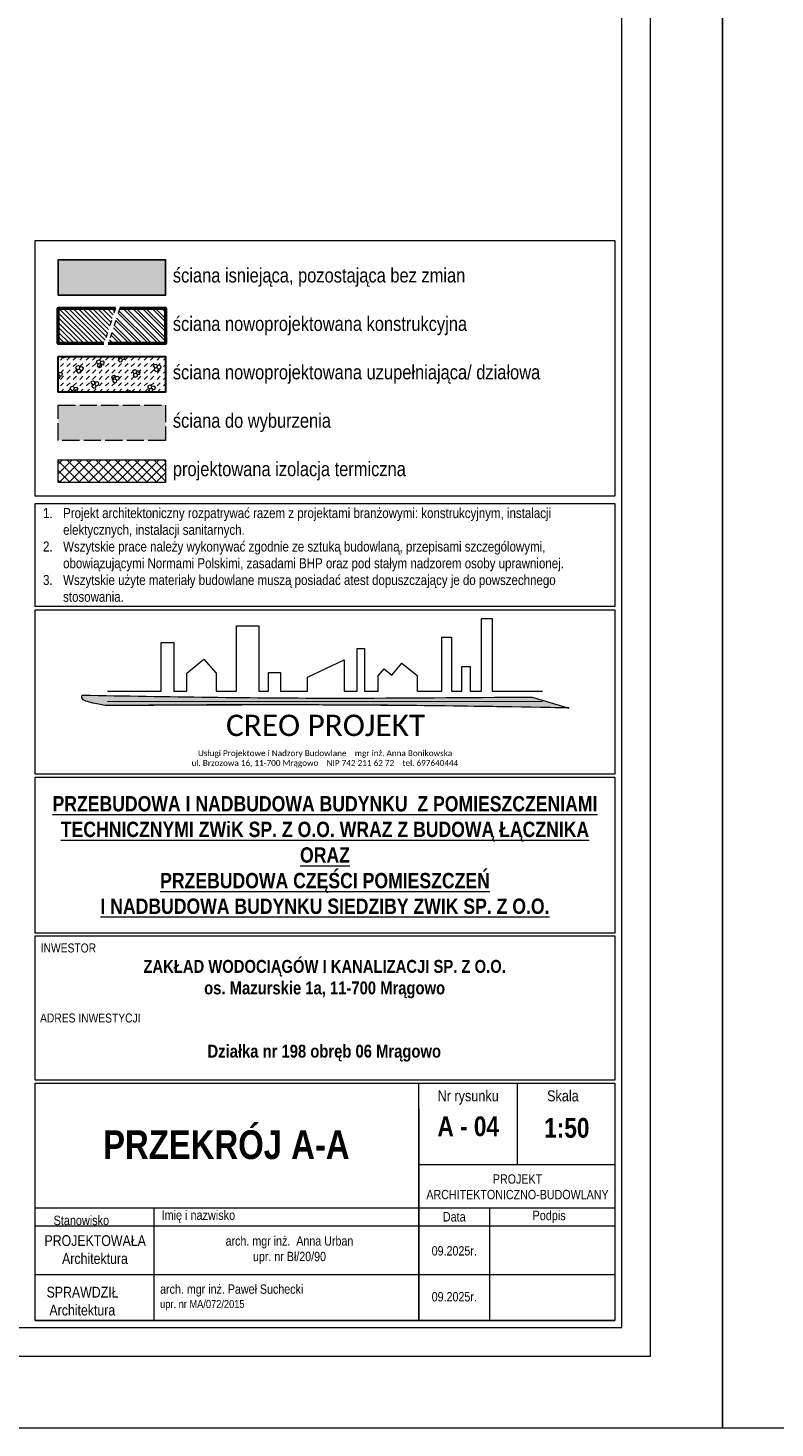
# Model space of a CAD drawing. Header units: millimetres. Extents: x 17147 to 52214, y -18116 to -4632.
# Tile 168 of 186: x 43440 to 43960, y -13916 to -12940. Entities that reach past the tile are written whole.
import ezdxf

# ---------------------------------------------------------------- set-up
doc = ezdxf.new("R2010")
doc.units = ezdxf.units.MM
doc.linetypes.add('ACAD_ISO02W100', pattern=[15, 12, -3])
doc.linetypes.add('ACAD_ISO03W100', pattern=[30, 12, -18])
for name, color, linetype, lineweight, true_color in [('A-izolacja', 7, 'Continuous', 9, 0x4775ff), ('A_SCIANA DO WYBURZENIA', 7, 'ACAD_ISO02W100', 18, 0xf7833b), ('r-ramka', 7, 'Continuous', 0, 0x727169), ('S_KRESKOWANIE_SC_ISTN', 7, 'Continuous', 0, 0x878787)]:
    doc.layers.add(name, color=color, linetype=linetype, lineweight=lineweight, true_color=true_color)
for name, color, linetype, lineweight in [('A-kreskowanie', 253, 'Continuous', 0), ('A-opis', 130, 'Continuous', 9), ('A_SCIANA_ISTN', 253, 'Continuous', 25), ('A_SCIANA_PROJ_KONSTRUKCJA', 3, 'Continuous', 50), ('A_SCINAN_PROJ_DZIALOWA', 5, 'Continuous', 30), ('elewacja C', 253, 'Continuous', 0)]:
    doc.layers.add(name, color=color, linetype=linetype, lineweight=lineweight)
doc.styles.get("Standard").update_dxf_attribs({"font": 'ARIALN.TTF'})
doc.styles.add('wymiar', font='ARIALN.TTF')

# ---------------------------------------------------------------- blocks, each defined once
blk = doc.blocks.new('LOGO')
at = {"layer": 'elewacja C'}
h = blk.add_hatch(color=30, dxfattribs=at)
h.dxf.hatch_style = 1
edge = h.paths.add_edge_path()
edge.add_spline(control_points=[(11534.1, 18108), (11532.4, 18108), (11289.1, 18108), (10726.7, 18100.5), (10166.1, 18110.3), (9846.9, 18115.9)], knot_values=[0, 0, 0, 0, 5.133754, 729.732593, 1687.267838, 1687.267838, 1687.267838, 1687.267838], degree=3, periodic=0)
edge.add_spline(control_points=[(9846.9, 18115.9), (9846.1, 18113.8), (9840.3, 18098.6), (9889.5, 18084.9), (9916.9, 18079.7), (9932.8, 18076.7)], knot_values=[0, 0, 0, 0, 6.318514, 46.500226, 101.574566, 101.574566, 101.574566, 101.574566], degree=3, periodic=0)
edge.add_spline(control_points=[(9932.8, 18076.7), (10322, 18078.7), (10902.2, 18081.7), (11482.3, 18071.2), (11673.1, 18067.7)], knot_values=[0, 0, 0, 0, 1167.750225, 1740.44888, 1740.44888, 1740.44888, 1740.44888], degree=3, periodic=0)
edge.add_spline(control_points=[(11673.1, 18067.7), (11671.6, 18068.1), (11647.3, 18072.9), (11601.8, 18089.6), (11556.8, 18101.9), (11534.1, 18108)], knot_values=[0, 0, 0, 0, 4.823923, 74.316576, 144.781951, 144.781951, 144.781951, 144.781951], degree=3, periodic=0)
at = {"layer": 'elewacja C', "color": 7}
blk.add_lwpolyline([(9941.5, 18131.4), (10143.1, 18131.4), (10143.1, 18312.9), (10190.9, 18312.9), (10190.9, 18131.4), (10239.4, 18131.4), (10239.4, 18198.3), (10302.6, 18251), (10348.8, 18198.8), (10348.8, 18131.4), (10424.9, 18131.4), (10424.9, 18376.1), (10509.3, 18376.1), (10509.3, 18131.4), (10545.8, 18131.4), (10545.8, 18200.4), (10590.6, 18200.4), (10590.6, 18131.4), (10691.4, 18131.4), (10691.4, 18183.5), (10828.6, 18248.8), (10828.6, 18131.4), (10877.8, 18131.4), (10877.8, 18290.5), (10905.9, 18290.5), (10905.9, 18131.4), (10957, 18131.4), (10957, 18188.2), (10978.7, 18215.2), (11007.9, 18191.3), (11045.2, 18236), (11102.5, 18189.8), (11102.5, 18131.4), (11195, 18131.4), (11195, 18333.8), (11231.7, 18333.8), (11231.7, 18131.4), (11270.7, 18131.4), (11270.7, 18222.8), (11301.7, 18222.8), (11301.7, 18131.4), (11344.5, 18131.4), (11344.5, 18403.2), (11383.5, 18403.2), (11383.5, 18131.4), (11573.1, 18131.4)], dxfattribs=at)
at = {"layer": 'elewacja C', "color": 250, "const_width": 4}
blk.add_lwpolyline([(9941.5, 18091.9), (11574.1, 18091.9)], dxfattribs=at)
at = {"layer": 'elewacja C', "color": 30}
blk.add_arc((10503.6, -40448.4), 58527.8, 88.854996, 90.558825, dxfattribs=at)
for points in [[(9932.8, 18076.7), (9878.9, 18088.3), (9845.1, 18109.9), (9846.9, 18115.9)], [(9846.9, 18115.9), (10804.4, 18104.8), (11529, 18108), (11534.1, 18108)], [(11673.1, 18067.7), (11100.5, 18076.7), (9932.8, 18076.7)], [(11534.1, 18108), (11601.8, 18088.5), (11668.4, 18068.7), (11673.1, 18067.7)]]:
    blk.add_spline(points, degree=3, dxfattribs=at)
at = {"layer": 'elewacja C', "color": 7, "insert": (9846.9, 18042.5), "char_height": 20, "attachment_point": 1}
blk.add_mtext_dynamic_manual_height_columns('\\pi539.21;{\\fCalibri|b0|i0|c0|p34;\\H4x;CREO PROJEKT\\H1.25x;\\P\\pi434.09;\\H0.22x;Usługi Projektowe i Nadzory Budowlane    mgr inż. Anna Bonikowska\\P\\pi409.92;ul. Brzozowa 16, 11-700 Mrągowo    NIP 742 211 62 72    tel. 69764044\\fArial|b0|i0|c238|p34;4}', width=1826.244, gutter_width=12.5, heights=[0], dxfattribs=at)

msp = doc.modelspace()

# ---------------------------------------------------------------- hatches: boundary and pattern name
at = {"layer": 'A-izolacja', "transparency": 33554687}
h = msp.add_hatch(dxfattribs=at)
h.set_pattern_fill('ANSI37', color=256, scale=1.5, angle=90)
h.set_pattern_definition([(135, (33211.229, -12784.697), (-3.367596, -3.367596), []), (225, (33211.229, -12784.697), (3.367596, -3.367596), [])])
h.paths.add_polyline_path([(43535.81, -13240.87), (43461.03, -13240.87), (43461.03, -13256.57), (43535.81, -13256.57)])
at = {"layer": 'A-kreskowanie', "lineweight": 5, "true_color": 0xeb7500}
h = msp.add_hatch(dxfattribs=at)
h.set_pattern_fill('ANSI32', color=30, scale=0.5, angle=-90)
h.set_pattern_definition([(315, (25366.2626, -9103.2815), (3.367596, 3.367596), []), (315, (25366.2626, -9105.5266), (3.367596, 3.367596), [])])
h.paths.add_polyline_path([(43535.81, -13135.12), (43503.92, -13135.12), (43495.92, -13159.82), (43535.81, -13159.82)])
at = {"layer": 'A_SCIANA DO WYBURZENIA', "transparency": 33554687}
h = msp.add_hatch(dxfattribs=at)
h.set_pattern_fill('DOTS', color=256, scale=0.375)
h.set_pattern_definition([(0, (33211.22885, -12765.69746), (0.29765625, 0.5953125), [0, -0.5953125])])
h.paths.add_polyline_path([(43535.81, -13202.62), (43461.03, -13202.62), (43461.03, -13227.32), (43535.81, -13227.32)])
at = {"layer": 'A_SCIANA_PROJ_KONSTRUKCJA', "lineweight": 9, "true_color": 0x2ad533}
h = msp.add_hatch(dxfattribs=at)
h.set_pattern_fill('ANSI31', color=102, scale=0.75, angle=90)
h.set_pattern_definition([(135, (33211.2289, -12765.6975), (-1.683798, -1.683798), [])])
h.paths.add_polyline_path([(43500.92, -13135.12), (43461.03, -13135.12), (43461.03, -13159.82), (43492.92, -13159.82)])
at = {"layer": 'A_SCINAN_PROJ_DZIALOWA', "lineweight": 9, "true_color": 0x27773c, "transparency": 33554610}
h = msp.add_hatch(dxfattribs=at)
h.set_pattern_fill('GAZOBETON S100 ISO 1J', color=97, pattern_type=2)
h.set_pattern_definition([(15, (25348.257, -9107.531), (3.882286, 14.488886), [1.46647, -13.53353]), (15, (25350.053, -9105.735), (3.882286, 14.488886), [1.46647, -13.53353]), (15, (25347.599, -9105.078), (3.882286, 14.488886), [1.46647, -13.53353]), (15, (25349.395, -9103.282), (3.882286, 14.488886), [1.46647, -13.53353]), (15, (25346.942, -9102.624), (3.882286, 14.488886), [1.46647, -13.53353]), (75, (25346.562, -9104.04), (-10.606601, 10.606601), [1.46647, -13.53353]), (75, (25347.22, -9106.494), (-10.606601, 10.606601), [1.46647, -13.53353]), (75, (25349.016, -9104.698), (-10.606601, 10.606601), [1.46647, -13.53353]), (75, (25349.673, -9107.151), (-10.606601, 10.606601), [1.46647, -13.53353]), (75, (25351.469, -9105.355), (-10.606601, 10.606601), [1.46647, -13.53353]), (315, (25347.22, -9106.494), (14.488887, 3.882285), [1.46647, -13.53353]), (315, (25346.562, -9104.04), (14.488887, 3.882285), [1.46647, -13.53353]), (315, (25349.016, -9104.698), (14.488887, 3.882285), [1.46647, -13.53353]), (315, (25350.812, -9102.902), (14.488887, 3.882285), [1.46647, -13.53353]), (315, (25348.358, -9102.245), (14.488887, 3.882285), [1.46647, -13.53353]), (45, (25349.395, -9103.2815), (4e-16, 4.49012806), [3.175, -3.175])])
h.paths.add_polyline_path([(43535.81, -13168.87), (43461.03, -13168.87), (43461.03, -13193.57), (43535.81, -13193.57)])
at = {"layer": 'S_KRESKOWANIE_SC_ISTN', "transparency": 33554559}
h = msp.add_hatch(color=256, dxfattribs=at)
h.dxf.hatch_style = 1
h.paths.add_polyline_path([(43535.81, -13101.37), (43461.03, -13101.37), (43461.03, -13126.07), (43535.81, -13126.07)])

# ---------------------------------------------------------------- linework, layer by layer
at = {"layer": 'A-izolacja'}
msp.add_lwpolyline([(43461.03, -13240.87), (43535.81, -13240.87), (43535.81, -13256.57), (43461.03, -13256.57)], close=True, dxfattribs=at)
at = {"layer": 'A-opis', "linetype": 'ACAD_ISO03W100', "ltscale": 0.3}
for points in [[(43500.92, -13135.12), (43492.92, -13159.82)], [(43503.92, -13135.12), (43495.92, -13159.82)]]:
    msp.add_lwpolyline(points, dxfattribs=at)
at = {"layer": 'A_SCIANA DO WYBURZENIA'}
msp.add_lwpolyline([(43461.03, -13202.62), (43535.81, -13202.62), (43535.81, -13227.32), (43461.03, -13227.32)], close=True, dxfattribs=at)
at = {"layer": 'A_SCIANA_ISTN'}
msp.add_lwpolyline([(43461.03, -13101.37), (43535.81, -13101.37), (43535.81, -13126.07), (43461.03, -13126.07)], close=True, dxfattribs=at)
at = {"layer": 'A_SCIANA_PROJ_KONSTRUKCJA'}
for points in [[(43492.92, -13159.82), (43461.03, -13159.82), (43461.03, -13135.12), (43500.92, -13135.12)], [(43503.92, -13135.12), (43535.81, -13135.12), (43535.81, -13159.82), (43495.92, -13159.82)]]:
    msp.add_lwpolyline(points, dxfattribs=at)
at = {"layer": 'A_SCINAN_PROJ_DZIALOWA'}
msp.add_lwpolyline([(43461.03, -13168.87), (43535.81, -13168.87), (43535.81, -13193.57), (43461.03, -13193.57)], close=True, dxfattribs=at)
at = {"layer": 'r-ramka'}
for p, q in [((43712.32, -13840.73), (43712.32, -13675.35)), ((43712.32, -13840.73), (43712.32, -13675.35)), ((43781.07, -13732.1), (43781.07, -13675.35)), ((43712.32, -13693.28), (43712.32, -13840.73)), ((43712.32, -13732.1), (43848.82, -13732.1)), ((43445.04, -13762.35), (43848.82, -13762.35)), ((43527.92, -13840.73), (43527.92, -13762.35)), ((43527.92, -13840.73), (43527.92, -13762.35)), ((43712.32, -13762.35), (43712.32, -13840.73)), ((43761.71, -13840.73), (43761.71, -13762.35)), ((43761.71, -13840.73), (43761.71, -13762.35)), ((43445.04, -13774.73), (43848.82, -13774.73)), ((43445.04, -13774.73), (43848.82, -13774.73)), ((43445.04, -13774.73), (43848.82, -13774.73)), ((43445.04, -13808.73), (43848.82, -13808.73)), ((43445.04, -13808.73), (43848.82, -13808.73)), ((43445.04, -13808.73), (43848.82, -13808.73)), ((43445.04, -13808.73), (43848.82, -13808.73)), ((43445.04, -13840.73), (43848.82, -13840.73)), ((43445.04, -13840.73), (43848.82, -13840.73)), ((43445.04, -13840.73), (43848.82, -13840.73)), ((43445.04, -13840.73), (43848.82, -13840.73))]:
    msp.add_line(p, q, dxfattribs=at)
for points in [[(43923.82, -13915.73), (43923.82, -12430.73), (39215.12, -12430.73), (39215.12, -13915.73)], [(46023.82, -13915.73), (46023.82, -12430.73), (43923.82, -12430.73), (43923.82, -13915.73)], [(43873.82, -13865.73), (43873.82, -12480.73), (39265.12, -12480.73), (39265.12, -13865.73), (43873.82, -13865.73), (43873.82, -12480.73)], [(43853.82, -13845.73), (43853.82, -12500.73), (39285.12, -12500.73), (39285.12, -13845.73), (43853.82, -13845.73), (43853.82, -12500.73)], [(43923.82, -13915.73), (39215.12, -13915.73)], [(46023.82, -13915.73), (43923.82, -13915.73)]]:
    msp.add_lwpolyline(points, dxfattribs=at)
for points in [[(43445.04, -13087.96), (43848.82, -13087.96), (43848.82, -13266.17), (43445.04, -13266.17)], [(43445.04, -13271.17), (43848.82, -13271.17), (43848.82, -13342.98), (43445.04, -13342.98)], [(43445.04, -13345.48), (43848.82, -13345.48), (43848.82, -13460), (43445.04, -13460)], [(43445.04, -13462), (43848.82, -13462), (43848.82, -13570.72), (43445.04, -13570.72)], [(43445.04, -13572.72), (43848.82, -13572.72), (43848.82, -13673.35), (43445.04, -13673.35)], [(43445.04, -13675.35), (43848.82, -13675.35), (43848.82, -13840.73), (43445.04, -13840.73)]]:
    msp.add_lwpolyline(points, close=True, dxfattribs=at)

# ---------------------------------------------------------------- block references
at = {"layer": 'r-ramka', "color": 30, "xscale": 0.1858037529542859, "yscale": 0.1858037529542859, "zscale": 0.1858037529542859}
msp.add_blockref('LOGO', (41648.22, -16770.86), dxfattribs=at)

# ---------------------------------------------------------------- texts
at = {"layer": 'r-ramka', "char_height": 10, "attachment_point": 4, "style": 'wymiar'}
for s, width, insert in [('ściana isniejąca, pozostająca bez zmian', 461.4546, (43540.94, -13113.72)), ('ściana nowoprojektowana konstrukcyjna', 455.4299, (43540.94, -13147.47)), ('ściana nowoprojektowana uzupełniająca/ działowa', 560.1096, (43540.94, -13181.22)), ('ściana do wyburzenia', 356.7748, (43540.94, -13214.97)), ('projektowana izolacja termiczna', 403.8205, (43540.94, -13248.72))]:
    msp.add_mtext_dynamic_manual_height_columns(s, width=width, gutter_width=12.5, heights=[0], dxfattribs=dict(at, insert=insert))
at = {"layer": 'r-ramka'}
for s, width, gutter_width, heights, insert, char_height, attachment_point in [('\\pi-14,l14,t14,21;1.^IProjekt architektoniczny rozpatrywać razem z projektami branżowymi: konstrukcyjnym, instalacji \\P\\pi0,t21;elektycznych, instalacji sanitarnych.\\P\\pi-14,t14,21;2.^IWszytskie prace należy wykonywać zgodnie ze sztuką budowlaną, przepisami szczególowymi, \\P\\pi0,t21;obowiązującymi Normami Polskimi, zasadami BHP oraz pod stałym nadzorem osoby uprawnionej.\\P\\pi-14,t14,21;3.^IWszytskie użyte materiały budowlane muszą posiadać atest dopuszczający je do powszechnego \\P\\pi0,t21;stosowania.', 398.3509, 12.5, [0], (43450.47, -13274.42), 7, 1), ('{\\fArial Narrow|b1|i0|c238|p34;\\H1.4286x;\\LPRZEBUDOWA I NADBUDOWA BUDYNKU  Z POMIESZCZENIAMI TECHNICZNYMI ZWiK SP. Z O.O. WRAZ Z BUDOWĄ ŁĄCZNIKA\\PORAZ\\PPRZEBUDOWA CZĘŚCI POMIESZCZEŃ\\PI NADBUDOWA BUDYNKU SIEDZIBY ZWIK SP. Z O.O.}', 397.4694, 1144.96, [688.02], (43646.93, -13516.36), 7.5, 5), ('INWESTOR', 203.0281, 12.5, [0], (43448.87, -13577.97), 6.25, 1), ('ADRES INWESTYCJI', 203.0281, 12.5, [0], (43448.41, -13626.79), 6.25, 1)]:
    msp.add_mtext_dynamic_manual_height_columns(s, width=width, gutter_width=gutter_width, heights=heights, dxfattribs=dict(at, insert=insert, char_height=char_height, attachment_point=attachment_point))
for s, insert, char_height, width, attachment_point in [('\\pt66.975;{\\fArial Narrow|b1|i0|c238|p34;ZAKŁAD WODOCIĄGÓW I KANALIZACJI SP. Z O.O.\\Pos. Mazurskie 1a, 11-700 Mrągowo}', (43646.7, -13602.83), 9, 405.7168, 5), ('{\\fArial Narrow|b1|i0|c238|p34;Działka nr 198 obręb 06 Mrągowo}', (43646.43, -13654.44), 9, 405.7168, 5), ('Nr rysunku', (43746.7, -13685.33), 7.7, 68.7498, 5), ('Skala', (43801.69, -13680.34), 7.7, 33.2824, 1), ('{\\fArial Narrow|b1|i0|c238|p34;\\H1.3333x;PRZEKRÓJ A-A}', (43578.18, -13718.35), 15, 268.2846, 5), ('{\\fArial Narrow|b1|i0|c238|p34;A - 04}', (43746.76, -13705.52), 13.75, 68.8774, 5), ('{\\fArial Narrow|b1|i0|c238|p34;1:50}', (43815.45, -13706.61), 13.75, 68.7498, 5), ('PROJEKT ARCHITEKTONICZNO-BUDOWLANY', (43781.07, -13747.63), 6.5, 137.4996, 5), ('Stanowisko', (43477.17, -13771.04), 6.6, 83.8827, 5), ('{\\fArial|b0|i0|c238|p34;  }Imię i nazwisko', (43527.92, -13768.34), 6.6, 80.9971, 4), ('Data', (43737.02, -13768.54), 6.6, 49.3877, 5), ('Podpis', (43803.11, -13768.54), 6.6, 93.4218, 5), ('\\pi6.4328;PROJEKTOWAŁA\\P\\pi18.709;Architektura', (43445.04, -13791.4), 7.5, 82.8827, 4), ('09.2025r.', (43737.02, -13792.28), 6.5, 49.3877, 5), ('\\pi16.736;SPRAWDZIŁ\\P\\pi18.709;Architektura', (43436.22, -13827.35), 7.5, 82.8827, 4), ('09.2025r.', (43737.02, -13824.28), 6.5, 49.3877, 5)]:
    msp.add_mtext(s, dxfattribs=dict(at, insert=insert, char_height=char_height, width=width, attachment_point=attachment_point))
at = {"layer": 'r-ramka', "char_height": 6.5, "width": 184.4019, "style": 'wymiar'}
for s, insert, attachment_point in [('  arch. mgr inż.  Anna Urban\\P  upr. nr Bł/20/90', (43620.12, -13791.73), 5), ('  arch. mgr inż. Paweł Suchecki\\P\\pt91;  {\\H0.86667x;upr. nr MA/072/2015}', (43527.92, -13824.73), 4)]:
    msp.add_mtext(s, dxfattribs=dict(at, insert=insert, attachment_point=attachment_point))

doc.saveas('drawing.dxf')
